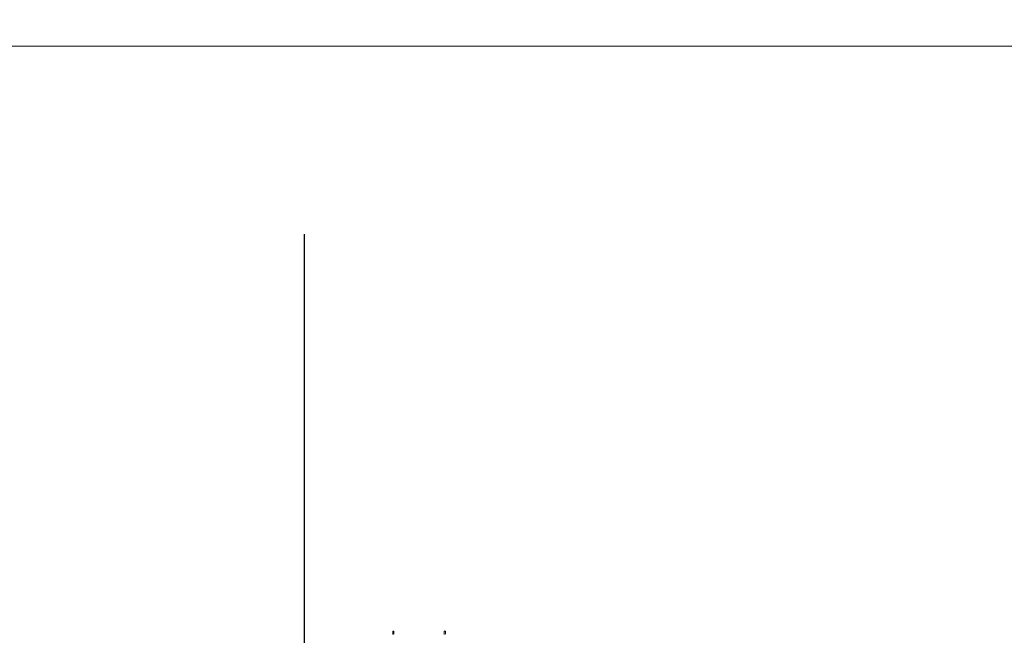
# Model space of a CAD drawing. Header units: inches. Extents: x 0 to 1544102, y 0 to 23144100.
# Tile 105 of 184: x 252749 to 253285, y 193585 to 193921. Entities that reach past the tile are written whole.
import ezdxf

# ---------------------------------------------------------------- set-up
doc = ezdxf.new("R2010")
doc.units = ezdxf.units.IN
doc.header["$LTSCALE"] = 1800
doc.header["$MEASUREMENT"] = 0
doc.linetypes.add('CENTER', pattern=[2, 1.25, -0.25, 0.25, -0.25])
doc.layers.add('CONCRETE', color=145, linetype='Continuous', lineweight=15)
doc.layers.add('EQUIP', color=8, linetype='Continuous', lineweight=9)
doc.layers.add('GRID', color=251, linetype='CENTER')

msp = doc.modelspace()

# ---------------------------------------------------------------- linework, layer by layer
at = {"layer": 'CONCRETE', "color": 8}
msp.add_line((251530.54, 193906.23), (254276.79, 193906.23), dxfattribs=at)
at = {"layer": 'EQUIP', "color": 8}
for points in [[(252951.78, 193585.92), (252951.78, 193587.71)], [(252952.44, 193587.71), (252951.78, 193587.71)], [(252952.44, 193586.02), (252952.44, 193587.71)], [(252979.84, 193585.92), (252979.84, 193587.71)], [(252980.54, 193587.71), (252979.84, 193587.71)], [(252980.54, 193586.02), (252980.54, 193587.71)]]:
    msp.add_lwpolyline(points, dxfattribs=at)
at = {"layer": 'GRID', "color": 8}
msp.add_line((252903.66, 184353.78), (252903.66, 194798.59), dxfattribs=at)

doc.saveas('drawing.dxf')
